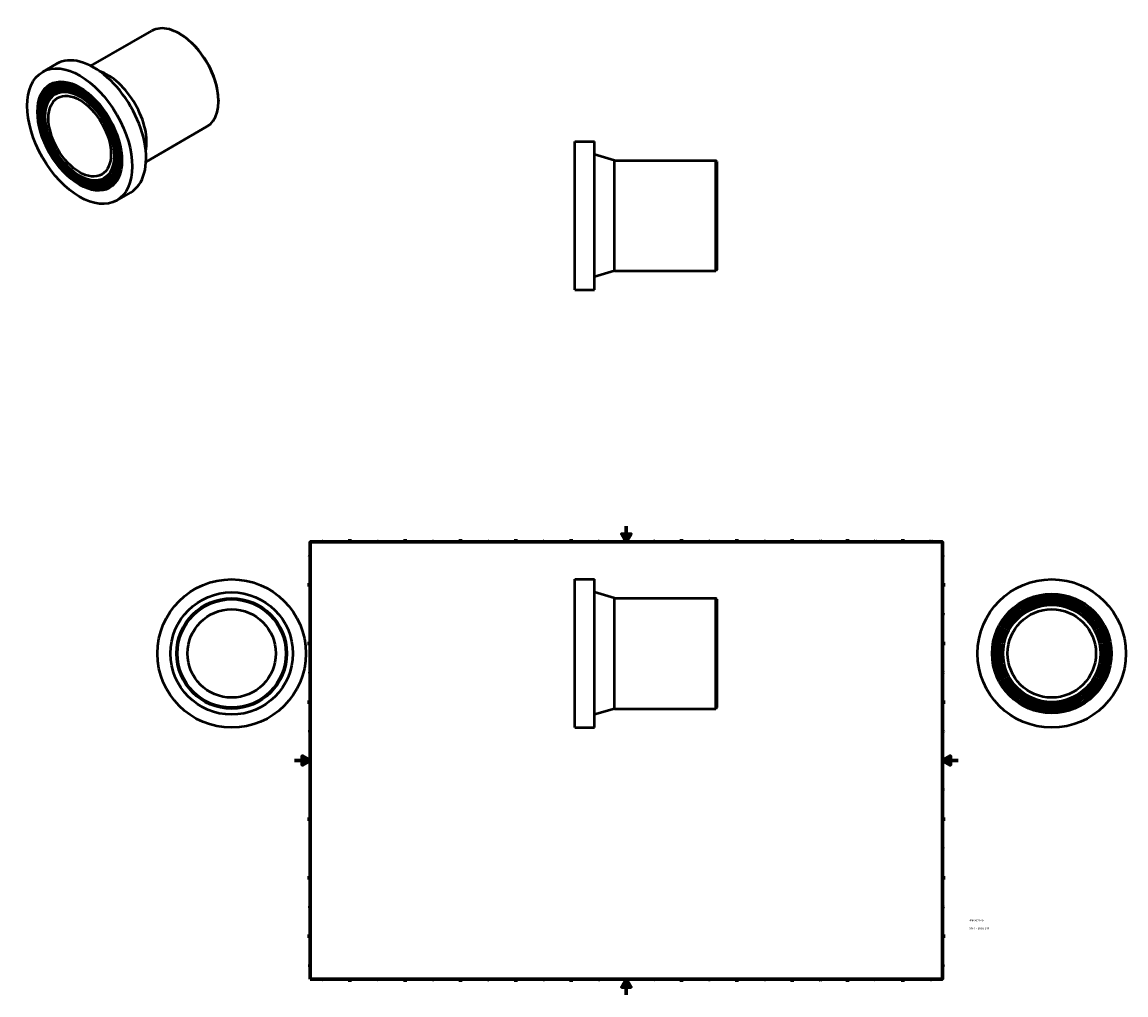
# Model space of a CAD drawing. Header units: millimetres. Extents: x -345 to 1053, y -1011 to 1233.
# Tile 3 of 3: x -345 to 1053, y 0 to 1233. Entities that reach past the tile are written whole.
import ezdxf

# ---------------------------------------------------------------- set-up
doc = ezdxf.new("R2010")
doc.units = ezdxf.units.MM
for name, color, linetype, lineweight in [('Border (ANSI)', 7, 'Continuous', 70), ('Title (ISO)', 7, 'Continuous', 50), ('Visible (ANSI)', 7, 'Continuous', 50)]:
    doc.layers.add(name, color=color, linetype=linetype, lineweight=lineweight)
doc.styles.add('Note Text (ANSI)', font='tahoma.ttf')
doc.styles.add('Note Text (ISO)', font='tahoma.ttf')

# ---------------------------------------------------------------- blocks, each defined once
blk = doc.blocks.new('Borders Default Border')
at = {"layer": 'Border (ANSI)'}
for p, q in [((70.1, 574), (70.1, 577.4)), ((140.2, 574), (140.2, 577.4)), ((210.2, 574), (210.2, 577.4)), ((280.3, 574), (280.3, 577.4)), ((350.4, 574), (350.4, 577.4)), ((490.6, 574), (490.6, 577.4)), ((560.7, 574), (560.7, 577.4)), ((630.8, 574), (630.8, 577.4)), ((700.8, 574), (700.8, 577.4)), ((770.9, 574), (770.9, 577.4)), ((20, 519.7), (16.6, 519.7)), ((821, 519.7), (824.4, 519.7)), ((20, 445.5), (16.6, 445.5)), ((821, 445.5), (824.4, 445.5)), ((20, 371.2), (16.6, 371.2)), ((821, 371.2), (824.4, 371.2)), ((20, 222.7), (16.6, 222.7)), ((821, 222.7), (824.4, 222.7)), ((20, 148.5), (16.6, 148.5)), ((821, 148.5), (824.4, 148.5)), ((20, 74.3), (16.6, 74.3)), ((821, 74.3), (824.4, 74.3)), ((70.1, 20), (70.1, 16.6)), ((140.2, 20), (140.2, 16.6)), ((210.2, 20), (210.2, 16.6)), ((280.3, 20), (280.3, 16.6)), ((350.4, 20), (350.4, 16.6)), ((490.6, 20), (490.6, 16.6)), ((560.7, 20), (560.7, 16.6)), ((630.8, 20), (630.8, 16.6)), ((700.8, 20), (700.8, 16.6)), ((770.9, 20), (770.9, 16.6))]:
    blk.add_line(p, q, dxfattribs=at)
at = {"layer": 'Border (ANSI)', "flags": 128}
for points in [[(420.5, 594), (420.5, 574), (414.7, 584), (426.3, 584), (420.5, 574)], [(20, 20), (20, 574), (821, 574), (821, 20), (20, 20)], [(0, 297), (20, 297), (10, 302.8), (10, 291.2), (20, 297)], [(841, 297), (821, 297), (831, 302.8), (831, 291.2), (821, 297)], [(420.5, 0), (420.5, 20), (414.7, 10), (426.3, 10), (420.5, 20)]]:
    blk.add_lwpolyline(points, dxfattribs=at)
at = {"layer": 'Border (ANSI)', "color": 230, "true_color": 0xff0080, "char_height": 3.05, "attachment_point": 7, "style": 'Note Text (ANSI)'}
for s, insert in [('1', (34.4, 574.4)), ('2', (104.2, 574.4)), ('3', (174.3, 574.3)), ('4', (244.2, 574.4)), ('5', (314.5, 574.3)), ('6', (384.5, 574.3)), ('7', (454.6, 574.4)), ('8', (524.6, 574.3)), ('9', (594.7, 574.3)), ('10', (664, 574.3)), ('11', (734, 574.4)), ('12', (804.1, 574.4)), ('A', (16.8, 555.4)), ('A', (821.6, 555.4)), ('B', (17.1, 481.1)), ('B', (822, 481.1)), ('C', (17, 406.8)), ('C', (821.8, 406.8)), ('D', (17, 332.6)), ('D', (821.8, 332.6)), ('E', (17.2, 258.4)), ('E', (822.1, 258.4)), ('F', (17.3, 184.1)), ('F', (822.1, 184.1)), ('G', (16.8, 109.8)), ('G', (821.7, 109.8)), ('H', (17, 35.6)), ('H', (821.8, 35.6)), ('1', (34.4, 16.6)), ('2', (104.2, 16.6)), ('3', (174.3, 16.5)), ('4', (244.2, 16.6)), ('5', (314.5, 16.5)), ('6', (384.5, 16.5)), ('7', (454.6, 16.6)), ('8', (524.6, 16.5)), ('9', (594.7, 16.5)), ('10', (664, 16.5)), ('11', (734, 16.6)), ('12', (804.1, 16.6))]:
    blk.add_mtext(s, dxfattribs=dict(at, insert=insert))
blk = doc.blocks.new('Title Blocks ISO')
at = {"layer": 'Title (ISO)', "color": 232, "true_color": 0xca0064, "style": 'Note Text (ISO)'}
for tag, p in [('PART_NUMBER_001', (34.2, 73.1)), ('DESCRIPTION_001', (34, 63.3))]:
    blk.add_attdef(tag, p, '', height=2.5, dxfattribs=at)

msp = doc.modelspace()

# ---------------------------------------------------------------- linework, layer by layer
at = {"layer": 'Visible (ANSI)'}
for p, q in [((-257.898, 1177.271), (-180.715, 1221.717)), ((-144.606, 1217.601), (-145.592, 1218.174)), ((-318.981, 1169.79), (-301.304, 1179.97)), ((-308.402, 1151.418), (-307.412, 1151.988)), ((-305.607, 1146.565), (-304.617, 1147.135)), ((-302.813, 1141.712), (-301.823, 1142.282)), ((-96.286, 1133.692), (-96.286, 1132.552)), ((-188.033, 1055.949), (-110.851, 1100.395)), ((355.348, 893.471), (355.348, 1081.471)), ((355.348, 1081.471), (380.348, 1081.471)), ((380.348, 893.471), (380.348, 1081.471)), ((405.348, 1057.471), (380.348, 1064.971)), ((405.348, 917.471), (405.348, 1057.471)), ((405.348, 1057.471), (533.948, 1057.471)), ((533.948, 917.471), (533.948, 1057.471)), ((535.348, 1056.071), (533.948, 1057.471)), ((535.348, 1056.071), (535.348, 918.871)), ((-241.332, 1034.949), (-240.342, 1035.519)), ((-238.538, 1030.096), (-237.548, 1030.667)), ((-235.743, 1025.244), (-234.753, 1025.814)), ((-225.163, 1006.872), (-207.486, 1017.052)), ((405.348, 917.471), (380.348, 909.971)), ((405.348, 917.471), (533.948, 917.471)), ((535.348, 918.871), (533.948, 917.471)), ((355.348, 893.471), (380.348, 893.471)), ((355.348, 338.732), (355.348, 526.732)), ((355.348, 526.732), (380.348, 526.732)), ((380.348, 338.732), (380.348, 526.732)), ((405.348, 502.732), (380.348, 510.232)), ((405.348, 362.732), (405.348, 502.732)), ((405.348, 502.732), (533.948, 502.732)), ((533.948, 362.732), (533.948, 502.732)), ((535.348, 501.332), (533.948, 502.732)), ((535.348, 501.332), (535.348, 364.132)), ((535.348, 364.132), (533.948, 362.732)), ((405.348, 362.732), (380.348, 355.232)), ((405.348, 362.732), (533.948, 362.732)), ((355.348, 338.732), (380.348, 338.732))]:
    msp.add_line(p, q, dxfattribs=at)
for centre, radius in [((-79.541, 432.732), 94), ((959.464, 432.732), 94), ((-79.541, 432.732), 77.5), ((959.464, 432.732), 75.6), ((959.464, 432.732), 72.8), ((-79.541, 432.732), 70), ((-79.541, 432.732), 68.6), ((959.464, 432.732), 70), ((959.464, 432.732), 67.2), ((959.464, 432.732), 64.4), ((959.464, 432.732), 61.6), ((-79.541, 432.732), 56), ((959.464, 432.732), 56)]:
    msp.add_circle(centre, radius, dxfattribs=at)
for centre, major_axis, start_param, end_param in [((-145.783, 1161.056), (-34.932, 60.661), 3.14159265, 6.28318531), ((-144.793, 1161.626), (-34.234, 59.448), 3.92892453, 5.49585344), ((-254.395, 1098.511), (-46.909, 81.459), 3.14159265, 6.28318531), ((-271.083, 1088.901), (36.33, -63.087), 0, 3.14159265), ((-236.717, 1108.691), (34.932, -60.661), 0.57600398, 2.56558867), ((-271.083, 1088.901), (37.727, -65.514), 3.15466235, 6.27011561), ((-271.083, 1088.901), (34.932, -60.661), 3.15570799, 6.26906997), ((-271.083, 1088.901), (33.535, -58.234), 0, 3.14159265), ((-271.083, 1088.901), (30.74, -53.382), 0, 3.14159265), ((-271.083, 1088.901), (32.138, -55.808), 3.1569355, 6.26784246)]:
    msp.add_ellipse(centre, major_axis=major_axis, ratio=0.57809312, start_param=start_param, end_param=end_param, dxfattribs=at)
for major_axis in [(46.909, -81.459), (37.727, -65.514), (36.33, -63.087), (34.932, -60.661), (33.535, -58.234), (32.138, -55.808), (30.74, -53.382), (27.946, -48.529)]:
    msp.add_ellipse((-272.072, 1088.331), major_axis=major_axis, ratio=0.57809312, dxfattribs=at)

# ---------------------------------------------------------------- block references
msp.add_blockref('Borders Default Border', (0, 0))
msp.add_blockref('Title Blocks ISO', (821, 20)).add_auto_attribs({'PART_NUMBER_001': '490207140', 'DESCRIPTION_001': 'Stub Flange 140'})

doc.saveas('drawing.dxf')
